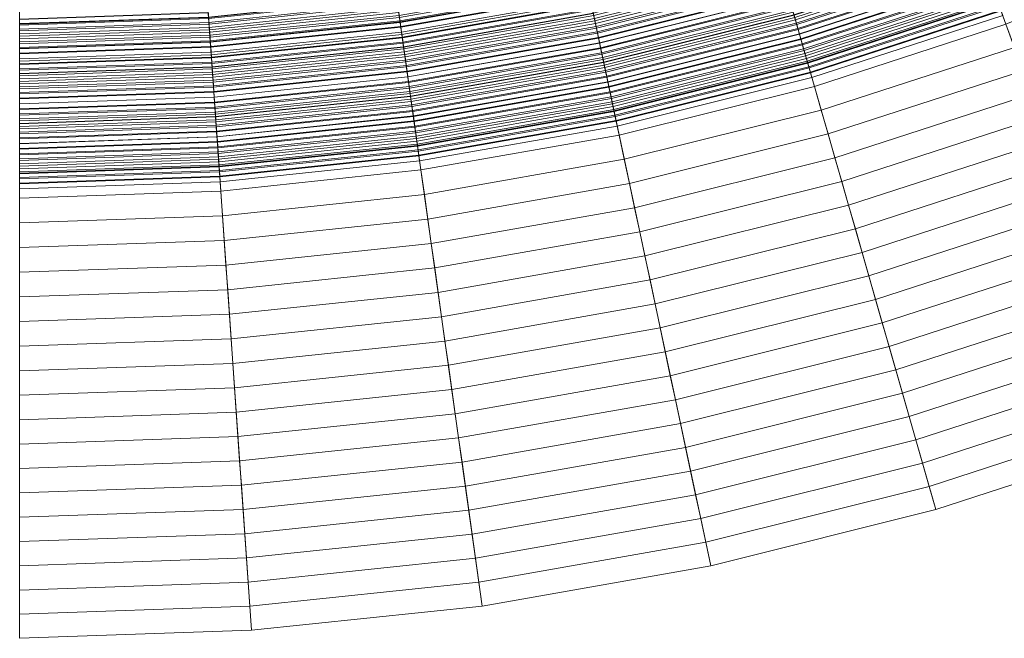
# Model space of a CAD drawing. Header units: centimetres. Extents: x -3.03 to 4.16, y -5.77 to 1.42.
# Tile 151 of 256: x 0.57 to 1.63, y -5.77 to -5.1. Entities that reach past the tile are written whole.
import ezdxf

# ---------------------------------------------------------------- set-up
doc = ezdxf.new("R2010")
doc.units = ezdxf.units.CM
doc.header["$LTSCALE"] = 2.54
doc.layers.add('Lucido design-1', color=7, linetype='Continuous')

# ---------------------------------------------------------------- blocks, each defined once
blk = doc.blocks.new('Gruppo-1')
at = {"color": 142, "linetype": 'Continuous', "lineweight": 9}
for points in [[(0.565, -5.7748, 37.1477), (0.8161, -5.766, 37.1477), (0.5652, -2.1783, 37.1477), (0.565, -2.1783, 37.1477)], [(0.8161, -5.766, 37.1477), (1.0659, -5.7398, 37.1477), (0.5653, -2.1783, 37.1477), (0.5652, -2.1783, 37.1477)], [(1.0659, -5.7398, 37.1477), (1.3132, -5.6962, 37.1477), (0.5655, -2.1783, 37.1477), (0.5653, -2.1783, 37.1477)], [(1.3132, -5.6962, 37.1477), (1.557, -5.6354, 37.1477), (0.5656, -2.1782, 37.1477), (0.5655, -2.1783, 37.1477)], [(1.557, -5.6354, 37.1477), (1.7958, -5.5578, 37.1477), (0.5658, -2.1782, 37.1477), (0.5656, -2.1782, 37.1477)], [(1.7958, -5.5578, 37.1477), (2.0287, -5.4637, 37.1477), (0.5659, -2.1781, 37.1477), (0.5658, -2.1782, 37.1477)], [(2.0287, -5.4637, 37.1477), (2.2545, -5.3536, 37.1477), (0.5661, -2.1781, 37.1477), (0.5659, -2.1781, 37.1477)], [(2.2545, -5.3536, 37.1477), (2.472, -5.228, 37.1477), (0.5662, -2.178, 37.1477), (0.5661, -2.1781, 37.1477)], [(2.472, -5.228, 37.1477), (2.6803, -5.0875, 37.1477), (0.5663, -2.1779, 37.1477), (0.5662, -2.178, 37.1477)], [(0.9789, -5.121, 35.5996), (1.1833, -5.0849, 35.5996), (0.9993, -4.2194, 35.5996), (0.8557, -4.2447, 35.5996)], [(0.8557, -4.2447, 35.7007), (0.9993, -4.2194, 35.7007), (1.1833, -5.0849, 35.7007), (0.9789, -5.121, 35.7007)], [(0.7725, -5.1427, 35.5996), (0.9789, -5.121, 35.5996), (0.8557, -4.2447, 35.5996), (0.7107, -4.2599, 35.5996)], [(0.7107, -4.2599, 35.7007), (0.8557, -4.2447, 35.7007), (0.9789, -5.121, 35.7007), (0.7725, -5.1427, 35.7007)], [(0.565, -5.1499, 35.5996), (0.7725, -5.1427, 35.5996), (0.7107, -4.2599, 35.5996), (0.565, -4.265, 35.5996)], [(0.565, -4.265, 35.7007), (0.7107, -4.2599, 35.7007), (0.7725, -5.1427, 35.7007), (0.565, -5.1499, 35.7007)], [(1.6236, -5.0845, 37.6027), (1.8239, -5.0036, 37.6027), (1.8348, -5.0281, 37.5914), (1.6328, -5.1097, 37.5914)], [(1.4033, -5.0994, 37.6251), (1.6051, -5.0338, 37.6251), (1.6144, -5.0592, 37.614), (1.4107, -5.1254, 37.614)], [(1.4034, -5.0998, 36.5269), (1.6053, -5.0342, 36.5269), (1.6071, -5.0393, 36.5289), (1.4049, -5.105, 36.5289)], [(1.4059, -5.1085, 36.6774), (1.6084, -5.0427, 36.6774), (1.6063, -5.0369, 36.675), (1.4042, -5.1026, 36.675)], [(1.4049, -5.105, 36.5289), (1.6071, -5.0393, 36.5289), (1.609, -5.0444, 36.5309), (1.4064, -5.1102, 36.5309)], [(0.9732, -5.0805, 37.6688), (1.1748, -5.0449, 37.6688), (1.1805, -5.0715, 37.6581), (0.977, -5.1073, 37.6581)], [(1.1861, -5.0979, 37.6472), (1.3884, -5.0475, 37.6472), (1.3958, -5.0735, 37.6362), (1.1917, -5.1244, 37.6362)], [(1.1878, -5.1062, 36.6561), (1.3907, -5.0556, 36.6561), (1.389, -5.0497, 36.6537), (1.1866, -5.1002, 36.6537)], [(1.4076, -5.1144, 36.6797), (1.6105, -5.0485, 36.6797), (1.6084, -5.0427, 36.6774), (1.4059, -5.1085, 36.6774)], [(1.4064, -5.1102, 36.5309), (1.609, -5.0444, 36.5309), (1.6108, -5.0495, 36.5329), (1.4079, -5.1154, 36.5329)], [(1.4093, -5.1203, 36.682), (1.6126, -5.0542, 36.682), (1.6105, -5.0485, 36.6797), (1.4076, -5.1144, 36.6797)], [(1.4079, -5.1154, 36.5329), (1.6108, -5.0495, 36.5329), (1.6127, -5.0546, 36.5348), (1.4094, -5.1206, 36.5348)], [(1.1873, -5.1035, 36.509), (1.39, -5.053, 36.509), (1.3914, -5.0582, 36.511), (1.1884, -5.1088, 36.511)], [(1.1891, -5.1121, 36.6585), (1.3924, -5.0614, 36.6585), (1.3907, -5.0556, 36.6561), (1.1878, -5.1062, 36.6561)], [(1.1884, -5.1088, 36.511), (1.3914, -5.0582, 36.511), (1.3929, -5.0634, 36.513), (1.1895, -5.1141, 36.513)], [(1.1904, -5.1181, 36.6609), (1.3941, -5.0673, 36.6609), (1.3924, -5.0614, 36.6585), (1.1891, -5.1121, 36.6585)], [(1.4109, -5.1262, 36.6843), (1.6147, -5.06, 36.6843), (1.6126, -5.0542, 36.682), (1.4093, -5.1203, 36.682)], [(1.4094, -5.1206, 36.5348), (1.6127, -5.0546, 36.5348), (1.6145, -5.0597, 36.5368), (1.4108, -5.1258, 36.5368)], [(1.4107, -5.1254, 37.614), (1.6144, -5.0592, 37.614), (1.6236, -5.0845, 37.6027), (1.4181, -5.1512, 37.6027)], [(1.4108, -5.1258, 36.5368), (1.6145, -5.0597, 36.5368), (1.6164, -5.0647, 36.5388), (1.4123, -5.1311, 36.5388)], [(1.4126, -5.1321, 36.6866), (1.6168, -5.0658, 36.6866), (1.6147, -5.06, 36.6843), (1.4109, -5.1262, 36.6843)], [(0.9768, -5.1062, 36.6416), (1.1802, -5.0704, 36.6416), (1.179, -5.0644, 36.6391), (0.976, -5.1002, 36.6391)], [(0.9763, -5.1023, 36.4949), (1.1794, -5.0665, 36.4949), (1.1805, -5.0718, 36.4969), (0.977, -5.1077, 36.4969)], [(0.9777, -5.1123, 36.644), (1.1815, -5.0763, 36.644), (1.1802, -5.0704, 36.6416), (0.9768, -5.1062, 36.6416)], [(0.977, -5.1073, 37.6581), (1.1805, -5.0715, 37.6581), (1.1861, -5.0979, 37.6472), (0.9808, -5.1341, 37.6472)], [(0.977, -5.1077, 36.4969), (1.1805, -5.0718, 36.4969), (1.1816, -5.0771, 36.499), (0.9778, -5.113, 36.499)], [(1.1895, -5.1141, 36.513), (1.3929, -5.0634, 36.513), (1.3944, -5.0686, 36.515), (1.1906, -5.1194, 36.515)], [(1.1916, -5.1241, 36.6632), (1.3957, -5.0732, 36.6632), (1.3941, -5.0673, 36.6609), (1.1904, -5.1181, 36.6609)], [(1.1906, -5.1194, 36.515), (1.3944, -5.0686, 36.515), (1.3959, -5.0738, 36.517), (1.1918, -5.1247, 36.517)], [(1.1929, -5.1301, 36.6656), (1.3974, -5.0791, 36.6656), (1.3957, -5.0732, 36.6632), (1.1916, -5.1241, 36.6632)], [(1.1917, -5.1244, 37.6362), (1.3958, -5.0735, 37.6362), (1.4033, -5.0994, 37.6251), (1.1973, -5.1508, 37.6251)], [(1.1918, -5.1247, 36.517), (1.3959, -5.0738, 36.517), (1.3974, -5.079, 36.519), (1.1929, -5.13, 36.519)], [(1.4123, -5.1311, 36.5388), (1.6164, -5.0647, 36.5388), (1.6183, -5.0698, 36.5407), (1.4138, -5.1363, 36.5407)], [(1.4143, -5.138, 36.6889), (1.6189, -5.0715, 36.6889), (1.6168, -5.0658, 36.6866), (1.4126, -5.1321, 36.6866)], [(1.4138, -5.1363, 36.5407), (1.6183, -5.0698, 36.5407), (1.6201, -5.0749, 36.5427), (1.4153, -5.1415, 36.5427)], [(1.416, -5.1439, 36.6912), (1.621, -5.0773, 36.6912), (1.6189, -5.0715, 36.6889), (1.4143, -5.138, 36.6889)], [(0.565, -5.0819, 37.6795), (0.7677, -5.0748, 37.6795), (0.7696, -5.1019, 37.6688), (0.565, -5.109, 37.6688)], [(0.7696, -5.1019, 37.6688), (0.9732, -5.0805, 37.6688), (0.977, -5.1073, 37.6581), (0.7715, -5.1289, 37.6581)], [(0.7697, -5.1023, 36.4868), (0.9733, -5.0809, 36.4868), (0.974, -5.0863, 36.4888), (0.77, -5.1077, 36.4888)], [(0.7702, -5.1096, 36.6342), (0.9743, -5.0881, 36.6342), (0.9734, -5.0821, 36.6318), (0.7697, -5.1035, 36.6318)], [(0.9785, -5.1183, 36.6464), (1.1828, -5.0823, 36.6464), (1.1815, -5.0763, 36.644), (0.9777, -5.1123, 36.644)], [(0.9778, -5.113, 36.499), (1.1816, -5.0771, 36.499), (1.1828, -5.0824, 36.501), (0.9785, -5.1184, 36.501)], [(0.9794, -5.1243, 36.6489), (1.184, -5.0882, 36.6489), (1.1828, -5.0823, 36.6464), (0.9785, -5.1183, 36.6464)], [(0.9785, -5.1184, 36.501), (1.1828, -5.0824, 36.501), (1.1839, -5.0877, 36.503), (0.9793, -5.1237, 36.503)], [(1.1929, -5.13, 36.519), (1.3974, -5.079, 36.519), (1.3989, -5.0842, 36.521), (1.194, -5.1353, 36.521)], [(1.1942, -5.1361, 36.668), (1.3991, -5.085, 36.668), (1.3974, -5.0791, 36.6656), (1.1929, -5.1301, 36.6656)], [(1.194, -5.1353, 36.521), (1.3989, -5.0842, 36.521), (1.4004, -5.0894, 36.523), (1.1951, -5.1406, 36.523)], [(1.4153, -5.1415, 36.5427), (1.6201, -5.0749, 36.5427), (1.622, -5.08, 36.5447), (1.4168, -5.1467, 36.5447)], [(1.4177, -5.1498, 36.6935), (1.6231, -5.0831, 36.6935), (1.621, -5.0773, 36.6912), (1.416, -5.1439, 36.6912)], [(1.4168, -5.1467, 36.5447), (1.622, -5.08, 36.5447), (1.6238, -5.0851, 36.5466), (1.4183, -5.1519, 36.5466)], [(1.4194, -5.1557, 36.6958), (1.6252, -5.0889, 36.6958), (1.6231, -5.0831, 36.6935), (1.4177, -5.1498, 36.6935)], [(1.4181, -5.1512, 37.6027), (1.6236, -5.0845, 37.6027), (1.6328, -5.1097, 37.5914), (1.4255, -5.1771, 37.5914)], [(0.77, -5.1077, 36.4888), (0.974, -5.0863, 36.4888), (0.9748, -5.0916, 36.4909), (0.7704, -5.1131, 36.4909)], [(0.7706, -5.1157, 36.6367), (0.9751, -5.0942, 36.6367), (0.9743, -5.0881, 36.6342), (0.7702, -5.1096, 36.6342)], [(0.7704, -5.1131, 36.4909), (0.9748, -5.0916, 36.4909), (0.9755, -5.097, 36.4929), (0.7708, -5.1185, 36.4929)], [(0.771, -5.1217, 36.6391), (0.976, -5.1002, 36.6391), (0.9751, -5.0942, 36.6367), (0.7706, -5.1157, 36.6367)], [(0.9789, -5.121, 35.7007), (1.1833, -5.0849, 35.7007), (1.1833, -5.0849, 35.5996), (0.9789, -5.121, 35.5996)], [(0.9793, -5.1237, 36.503), (1.1839, -5.0877, 36.503), (1.185, -5.0929, 36.505), (0.98, -5.1291, 36.505)], [(0.9802, -5.1304, 36.6513), (1.1853, -5.0942, 36.6513), (1.184, -5.0882, 36.6489), (0.9794, -5.1243, 36.6489)], [(0.98, -5.1291, 36.505), (1.185, -5.0929, 36.505), (1.1861, -5.0982, 36.507), (0.9808, -5.1344, 36.507)], [(0.9811, -5.1364, 36.6537), (1.1866, -5.1002, 36.6537), (1.1853, -5.0942, 36.6513), (0.9802, -5.1304, 36.6513)], [(1.1955, -5.142, 36.6703), (1.4008, -5.0908, 36.6703), (1.3991, -5.085, 36.668), (1.1942, -5.1361, 36.668)], [(1.1951, -5.1406, 36.523), (1.4004, -5.0894, 36.523), (1.4019, -5.0946, 36.525), (1.1963, -5.1459, 36.525)], [(1.1967, -5.148, 36.6727), (1.4025, -5.0967, 36.6727), (1.4008, -5.0908, 36.6703), (1.1955, -5.142, 36.6703)], [(1.1963, -5.1459, 36.525), (1.4019, -5.0946, 36.525), (1.4034, -5.0998, 36.5269), (1.1974, -5.1512, 36.5269)], [(1.4183, -5.1519, 36.5466), (1.6238, -5.0851, 36.5466), (1.6257, -5.0902, 36.5486), (1.4198, -5.1571, 36.5486)], [(1.4211, -5.1616, 36.6981), (1.6273, -5.0946, 36.6981), (1.6252, -5.0889, 36.6958), (1.4194, -5.1557, 36.6958)], [(1.4198, -5.1571, 36.5486), (1.6257, -5.0902, 36.5486), (1.6275, -5.0953, 36.5505), (1.4213, -5.1623, 36.5505)], [(1.4228, -5.1676, 36.7004), (1.6294, -5.1004, 36.7004), (1.6273, -5.0946, 36.6981), (1.4211, -5.1616, 36.6981)], [(0.565, -5.1041, 36.4848), (0.7693, -5.097, 36.4848), (0.7697, -5.1023, 36.4868), (0.565, -5.1095, 36.4868)], [(0.565, -5.1107, 36.6318), (0.7697, -5.1035, 36.6318), (0.7693, -5.0975, 36.6293), (0.565, -5.1046, 36.6293)], [(0.565, -5.109, 37.6688), (0.7696, -5.1019, 37.6688), (0.7715, -5.1289, 37.6581), (0.565, -5.1361, 37.6581)], [(0.565, -5.1095, 36.4868), (0.7697, -5.1023, 36.4868), (0.77, -5.1077, 36.4888), (0.565, -5.1149, 36.4888)], [(0.565, -5.1168, 36.6342), (0.7702, -5.1096, 36.6342), (0.7697, -5.1035, 36.6318), (0.565, -5.1107, 36.6318)], [(0.7708, -5.1185, 36.4929), (0.9755, -5.097, 36.4929), (0.9763, -5.1023, 36.4949), (0.7712, -5.1239, 36.4949)], [(0.7714, -5.1278, 36.6416), (0.9768, -5.1062, 36.6416), (0.976, -5.1002, 36.6391), (0.771, -5.1217, 36.6391)], [(0.7712, -5.1239, 36.4949), (0.9763, -5.1023, 36.4949), (0.977, -5.1077, 36.4969), (0.7715, -5.1293, 36.4969)], [(0.9808, -5.1341, 37.6472), (1.1861, -5.0979, 37.6472), (1.1917, -5.1244, 37.6362), (0.9845, -5.1609, 37.6362)], [(0.9808, -5.1344, 36.507), (1.1861, -5.0982, 36.507), (1.1873, -5.1035, 36.509), (0.9815, -5.1398, 36.509)], [(0.9819, -5.1425, 36.6561), (1.1878, -5.1062, 36.6561), (1.1866, -5.1002, 36.6537), (0.9811, -5.1364, 36.6537)], [(0.9815, -5.1398, 36.509), (1.1873, -5.1035, 36.509), (1.1884, -5.1088, 36.511), (0.9823, -5.1451, 36.511)], [(1.198, -5.154, 36.675), (1.4042, -5.1026, 36.675), (1.4025, -5.0967, 36.6727), (1.1967, -5.148, 36.6727)], [(1.1973, -5.1508, 37.6251), (1.4033, -5.0994, 37.6251), (1.4107, -5.1254, 37.614), (1.2029, -5.1772, 37.614)], [(1.1974, -5.1512, 36.5269), (1.4034, -5.0998, 36.5269), (1.4049, -5.105, 36.5289), (1.1985, -5.1565, 36.5289)], [(1.1993, -5.16, 36.6774), (1.4059, -5.1085, 36.6774), (1.4042, -5.1026, 36.675), (1.198, -5.154, 36.675)], [(1.1985, -5.1565, 36.5289), (1.4049, -5.105, 36.5289), (1.4064, -5.1102, 36.5309), (1.1996, -5.1618, 36.5309)], [(1.4213, -5.1623, 36.5505), (1.6275, -5.0953, 36.5505), (1.6294, -5.1004, 36.5525), (1.4228, -5.1676, 36.5525)], [(1.4228, -5.1676, 36.5525), (1.6294, -5.1004, 36.5525), (1.6294, -5.1004, 36.7004), (1.4228, -5.1676, 36.7004)], [(0.565, -5.1149, 36.4888), (0.77, -5.1077, 36.4888), (0.7704, -5.1131, 36.4909), (0.565, -5.1203, 36.4909)], [(0.565, -5.1228, 36.6367), (0.7706, -5.1157, 36.6367), (0.7702, -5.1096, 36.6342), (0.565, -5.1168, 36.6342)], [(0.565, -5.1203, 36.4909), (0.7704, -5.1131, 36.4909), (0.7708, -5.1185, 36.4929), (0.565, -5.1257, 36.4929)], [(0.565, -5.1289, 36.6391), (0.771, -5.1217, 36.6391), (0.7706, -5.1157, 36.6367), (0.565, -5.1228, 36.6367)], [(0.7719, -5.1339, 36.644), (0.9777, -5.1123, 36.644), (0.9768, -5.1062, 36.6416), (0.7714, -5.1278, 36.6416)], [(0.7715, -5.1289, 37.6581), (0.977, -5.1073, 37.6581), (0.9808, -5.1341, 37.6472), (0.7734, -5.1559, 37.6472)], [(0.7715, -5.1293, 36.4969), (0.977, -5.1077, 36.4969), (0.9778, -5.113, 36.499), (0.7719, -5.1347, 36.499)], [(0.7723, -5.14, 36.6464), (0.9785, -5.1183, 36.6464), (0.9777, -5.1123, 36.644), (0.7719, -5.1339, 36.644)], [(0.7719, -5.1347, 36.499), (0.9778, -5.113, 36.499), (0.9785, -5.1184, 36.501), (0.7723, -5.1401, 36.501)], [(0.9828, -5.1485, 36.6585), (1.1891, -5.1121, 36.6585), (1.1878, -5.1062, 36.6561), (0.9819, -5.1425, 36.6561)], [(0.9823, -5.1451, 36.511), (1.1884, -5.1088, 36.511), (1.1895, -5.1141, 36.513), (0.9831, -5.1505, 36.513)], [(0.9836, -5.1546, 36.6609), (1.1904, -5.1181, 36.6609), (1.1891, -5.1121, 36.6585), (0.9828, -5.1485, 36.6585)], [(0.9831, -5.1505, 36.513), (1.1895, -5.1141, 36.513), (1.1906, -5.1194, 36.515), (0.9838, -5.1559, 36.515)], [(1.2006, -5.166, 36.6797), (1.4076, -5.1144, 36.6797), (1.4059, -5.1085, 36.6774), (1.1993, -5.16, 36.6774)], [(1.1996, -5.1618, 36.5309), (1.4064, -5.1102, 36.5309), (1.4079, -5.1154, 36.5329), (1.2008, -5.1671, 36.5329)], [(1.2018, -5.172, 36.682), (1.4093, -5.1203, 36.682), (1.4076, -5.1144, 36.6797), (1.2006, -5.166, 36.6797)], [(1.2008, -5.1671, 36.5329), (1.4079, -5.1154, 36.5329), (1.4094, -5.1206, 36.5348), (1.2019, -5.1724, 36.5348)], [(1.4255, -5.1771, 37.5914), (1.6328, -5.1097, 37.5914), (1.642, -5.135, 37.5799), (1.4329, -5.2029, 37.5799)], [(0.565, -5.1257, 36.4929), (0.7708, -5.1185, 36.4929), (0.7712, -5.1239, 36.4949), (0.565, -5.1311, 36.4949)], [(0.565, -5.135, 36.6416), (0.7714, -5.1278, 36.6416), (0.771, -5.1217, 36.6391), (0.565, -5.1289, 36.6391)], [(0.565, -5.1311, 36.4949), (0.7712, -5.1239, 36.4949), (0.7715, -5.1293, 36.4969), (0.565, -5.1365, 36.4969)], [(0.7727, -5.1461, 36.6489), (0.9794, -5.1243, 36.6489), (0.9785, -5.1183, 36.6464), (0.7723, -5.14, 36.6464)], [(0.7723, -5.1401, 36.501), (0.9785, -5.1184, 36.501), (0.9793, -5.1237, 36.503), (0.7727, -5.1454, 36.503)], [(0.7725, -5.1427, 35.7007), (0.9789, -5.121, 35.7007), (0.9789, -5.121, 35.5996), (0.7725, -5.1427, 35.5996)], [(0.7727, -5.1454, 36.503), (0.9793, -5.1237, 36.503), (0.98, -5.1291, 36.505), (0.773, -5.1508, 36.505)], [(0.7731, -5.1521, 36.6513), (0.9802, -5.1304, 36.6513), (0.9794, -5.1243, 36.6489), (0.7727, -5.1461, 36.6489)], [(0.9845, -5.1606, 36.6632), (1.1916, -5.1241, 36.6632), (1.1904, -5.1181, 36.6609), (0.9836, -5.1546, 36.6609)], [(0.9838, -5.1559, 36.515), (1.1906, -5.1194, 36.515), (1.1918, -5.1247, 36.517), (0.9846, -5.1612, 36.517)], [(0.9853, -5.1667, 36.6656), (1.1929, -5.1301, 36.6656), (1.1916, -5.1241, 36.6632), (0.9845, -5.1606, 36.6632)], [(0.9845, -5.1609, 37.6362), (1.1917, -5.1244, 37.6362), (1.1973, -5.1508, 37.6251), (0.9883, -5.1876, 37.6251)], [(0.9846, -5.1612, 36.517), (1.1918, -5.1247, 36.517), (1.1929, -5.13, 36.519), (0.9853, -5.1666, 36.519)], [(1.2031, -5.178, 36.6843), (1.4109, -5.1262, 36.6843), (1.4093, -5.1203, 36.682), (1.2018, -5.172, 36.682)], [(1.2019, -5.1724, 36.5348), (1.4094, -5.1206, 36.5348), (1.4108, -5.1258, 36.5368), (1.203, -5.1777, 36.5368)], [(1.2029, -5.1772, 37.614), (1.4107, -5.1254, 37.614), (1.4181, -5.1512, 37.6027), (1.2085, -5.2035, 37.6027)], [(1.203, -5.1777, 36.5368), (1.4108, -5.1258, 36.5368), (1.4123, -5.1311, 36.5388), (1.2042, -5.183, 36.5388)], [(1.2044, -5.184, 36.6866), (1.4126, -5.1321, 36.6866), (1.4109, -5.1262, 36.6843), (1.2031, -5.178, 36.6843)], [(0.565, -5.1411, 36.644), (0.7719, -5.1339, 36.644), (0.7714, -5.1278, 36.6416), (0.565, -5.135, 36.6416)], [(0.565, -5.1361, 37.6581), (0.7715, -5.1289, 37.6581), (0.7734, -5.1559, 37.6472), (0.565, -5.1632, 37.6472)], [(0.565, -5.1365, 36.4969), (0.7715, -5.1293, 36.4969), (0.7719, -5.1347, 36.499), (0.565, -5.1419, 36.499)], [(0.565, -5.1472, 36.6464), (0.7723, -5.14, 36.6464), (0.7719, -5.1339, 36.644), (0.565, -5.1411, 36.644)], [(0.565, -5.1419, 36.499), (0.7719, -5.1347, 36.499), (0.7723, -5.1401, 36.501), (0.565, -5.1473, 36.501)], [(0.773, -5.1508, 36.505), (0.98, -5.1291, 36.505), (0.9808, -5.1344, 36.507), (0.7734, -5.1562, 36.507)], [(0.7736, -5.1582, 36.6537), (0.9811, -5.1364, 36.6537), (0.9802, -5.1304, 36.6513), (0.7731, -5.1521, 36.6513)], [(0.7734, -5.1559, 37.6472), (0.9808, -5.1341, 37.6472), (0.9845, -5.1609, 37.6362), (0.7753, -5.1829, 37.6362)], [(0.7734, -5.1562, 36.507), (0.9808, -5.1344, 36.507), (0.9815, -5.1398, 36.509), (0.7738, -5.1616, 36.509)], [(0.774, -5.1643, 36.6561), (0.9819, -5.1425, 36.6561), (0.9811, -5.1364, 36.6537), (0.7736, -5.1582, 36.6537)], [(0.9853, -5.1666, 36.519), (1.1929, -5.13, 36.519), (1.194, -5.1353, 36.521), (0.9861, -5.1719, 36.521)], [(0.9862, -5.1727, 36.668), (1.1942, -5.1361, 36.668), (1.1929, -5.1301, 36.6656), (0.9853, -5.1667, 36.6656)], [(0.9861, -5.1719, 36.521), (1.194, -5.1353, 36.521), (1.1951, -5.1406, 36.523), (0.9868, -5.1773, 36.523)], [(0.987, -5.1788, 36.6703), (1.1955, -5.142, 36.6703), (1.1942, -5.1361, 36.668), (0.9862, -5.1727, 36.668)], [(1.2042, -5.183, 36.5388), (1.4123, -5.1311, 36.5388), (1.4138, -5.1363, 36.5407), (1.2053, -5.1883, 36.5407)], [(1.2057, -5.19, 36.6889), (1.4143, -5.138, 36.6889), (1.4126, -5.1321, 36.6866), (1.2044, -5.184, 36.6866)], [(1.2053, -5.1883, 36.5407), (1.4138, -5.1363, 36.5407), (1.4153, -5.1415, 36.5427), (1.2064, -5.1936, 36.5427)], [(1.4329, -5.2029, 37.5799), (1.642, -5.135, 37.5799), (1.6511, -5.1601, 37.5684), (1.4403, -5.2286, 37.5684)], [(0.565, -5.1533, 36.6489), (0.7727, -5.1461, 36.6489), (0.7723, -5.14, 36.6464), (0.565, -5.1472, 36.6464)], [(0.565, -5.1473, 36.501), (0.7723, -5.1401, 36.501), (0.7727, -5.1454, 36.503), (0.565, -5.1527, 36.503)], [(0.565, -5.1499, 35.7007), (0.7725, -5.1427, 35.7007), (0.7725, -5.1427, 35.5996), (0.565, -5.1499, 35.5996)], [(0.565, -5.1527, 36.503), (0.7727, -5.1454, 36.503), (0.773, -5.1508, 36.505), (0.565, -5.1581, 36.505)], [(0.565, -5.1594, 36.6513), (0.7731, -5.1521, 36.6513), (0.7727, -5.1461, 36.6489), (0.565, -5.1533, 36.6489)], [(0.7738, -5.1616, 36.509), (0.9815, -5.1398, 36.509), (0.9823, -5.1451, 36.511), (0.7742, -5.167, 36.511)], [(0.7744, -5.1704, 36.6585), (0.9828, -5.1485, 36.6585), (0.9819, -5.1425, 36.6561), (0.774, -5.1643, 36.6561)], [(0.7742, -5.167, 36.511), (0.9823, -5.1451, 36.511), (0.9831, -5.1505, 36.513), (0.7746, -5.1724, 36.513)], [(0.7748, -5.1765, 36.6609), (0.9836, -5.1546, 36.6609), (0.9828, -5.1485, 36.6585), (0.7744, -5.1704, 36.6585)], [(0.9868, -5.1773, 36.523), (1.1951, -5.1406, 36.523), (1.1963, -5.1459, 36.525), (0.9876, -5.1827, 36.525)], [(0.9879, -5.1849, 36.6727), (1.1967, -5.148, 36.6727), (1.1955, -5.142, 36.6703), (0.987, -5.1788, 36.6703)], [(0.9876, -5.1827, 36.525), (1.1963, -5.1459, 36.525), (1.1974, -5.1512, 36.5269), (0.9883, -5.188, 36.5269)], [(0.9887, -5.1909, 36.675), (1.198, -5.154, 36.675), (1.1967, -5.148, 36.6727), (0.9879, -5.1849, 36.6727)], [(1.2069, -5.196, 36.6912), (1.416, -5.1439, 36.6912), (1.4143, -5.138, 36.6889), (1.2057, -5.19, 36.6889)], [(1.2064, -5.1936, 36.5427), (1.4153, -5.1415, 36.5427), (1.4168, -5.1467, 36.5447), (1.2075, -5.1989, 36.5447)], [(1.2082, -5.202, 36.6935), (1.4177, -5.1498, 36.6935), (1.416, -5.1439, 36.6912), (1.2069, -5.196, 36.6912)], [(1.2075, -5.1989, 36.5447), (1.4168, -5.1467, 36.5447), (1.4183, -5.1519, 36.5466), (1.2087, -5.2042, 36.5466)], [(0.565, -5.1581, 36.505), (0.773, -5.1508, 36.505), (0.7734, -5.1562, 36.507), (0.565, -5.1635, 36.507)], [(0.565, -5.1655, 36.6537), (0.7736, -5.1582, 36.6537), (0.7731, -5.1521, 36.6513), (0.565, -5.1594, 36.6513)], [(0.565, -5.1632, 37.6472), (0.7734, -5.1559, 37.6472), (0.7753, -5.1829, 37.6362), (0.565, -5.1902, 37.6362)], [(0.565, -5.1635, 36.507), (0.7734, -5.1562, 36.507), (0.7738, -5.1616, 36.509), (0.565, -5.1689, 36.509)], [(0.565, -5.1716, 36.6561), (0.774, -5.1643, 36.6561), (0.7736, -5.1582, 36.6537), (0.565, -5.1655, 36.6537)], [(0.7746, -5.1724, 36.513), (0.9831, -5.1505, 36.513), (0.9838, -5.1559, 36.515), (0.7749, -5.1778, 36.515)], [(0.7753, -5.1826, 36.6632), (0.9845, -5.1606, 36.6632), (0.9836, -5.1546, 36.6609), (0.7748, -5.1765, 36.6609)], [(0.7749, -5.1778, 36.515), (0.9838, -5.1559, 36.515), (0.9846, -5.1612, 36.517), (0.7753, -5.1832, 36.517)], [(0.9883, -5.1876, 37.6251), (1.1973, -5.1508, 37.6251), (1.2029, -5.1772, 37.614), (0.992, -5.2143, 37.614)], [(0.9883, -5.188, 36.5269), (1.1974, -5.1512, 36.5269), (1.1985, -5.1565, 36.5289), (0.9891, -5.1934, 36.5289)], [(0.9896, -5.197, 36.6774), (1.1993, -5.16, 36.6774), (1.198, -5.154, 36.675), (0.9887, -5.1909, 36.675)], [(0.9891, -5.1934, 36.5289), (1.1985, -5.1565, 36.5289), (1.1996, -5.1618, 36.5309), (0.9898, -5.1987, 36.5309)], [(1.2095, -5.2081, 36.6958), (1.4194, -5.1557, 36.6958), (1.4177, -5.1498, 36.6935), (1.2082, -5.202, 36.6935)], [(1.2085, -5.2035, 37.6027), (1.4181, -5.1512, 37.6027), (1.4255, -5.1771, 37.5914), (1.2141, -5.2298, 37.5914)], [(1.2087, -5.2042, 36.5466), (1.4183, -5.1519, 36.5466), (1.4198, -5.1571, 36.5486), (1.2098, -5.2095, 36.5486)], [(1.2108, -5.2141, 36.6981), (1.4211, -5.1616, 36.6981), (1.4194, -5.1557, 36.6958), (1.2095, -5.2081, 36.6958)], [(1.2098, -5.2095, 36.5486), (1.4198, -5.1571, 36.5486), (1.4213, -5.1623, 36.5505), (1.2109, -5.2148, 36.5505)], [(0.565, -5.1689, 36.509), (0.7738, -5.1616, 36.509), (0.7742, -5.167, 36.511), (0.565, -5.1743, 36.511)], [(0.565, -5.1777, 36.6585), (0.7744, -5.1704, 36.6585), (0.774, -5.1643, 36.6561), (0.565, -5.1716, 36.6561)], [(0.565, -5.1743, 36.511), (0.7742, -5.167, 36.511), (0.7746, -5.1724, 36.513), (0.565, -5.1797, 36.513)], [(0.7757, -5.1887, 36.6656), (0.9853, -5.1667, 36.6656), (0.9845, -5.1606, 36.6632), (0.7753, -5.1826, 36.6632)], [(0.7753, -5.1829, 37.6362), (0.9845, -5.1609, 37.6362), (0.9883, -5.1876, 37.6251), (0.7772, -5.2098, 37.6251)], [(0.7753, -5.1832, 36.517), (0.9846, -5.1612, 36.517), (0.9853, -5.1666, 36.519), (0.7757, -5.1886, 36.519)], [(0.7757, -5.1886, 36.519), (0.9853, -5.1666, 36.519), (0.9861, -5.1719, 36.521), (0.7761, -5.194, 36.521)], [(0.7761, -5.1948, 36.668), (0.9862, -5.1727, 36.668), (0.9853, -5.1667, 36.6656), (0.7757, -5.1887, 36.6656)], [(0.9904, -5.2031, 36.6797), (1.2006, -5.166, 36.6797), (1.1993, -5.16, 36.6774), (0.9896, -5.197, 36.6774)], [(0.9898, -5.1987, 36.5309), (1.1996, -5.1618, 36.5309), (1.2008, -5.1671, 36.5329), (0.9906, -5.2041, 36.5329)], [(0.9913, -5.2091, 36.682), (1.2018, -5.172, 36.682), (1.2006, -5.166, 36.6797), (0.9904, -5.2031, 36.6797)], [(0.9906, -5.2041, 36.5329), (1.2008, -5.1671, 36.5329), (1.2019, -5.1724, 36.5348), (0.9913, -5.2095, 36.5348)], [(1.212, -5.2201, 36.7004), (1.4228, -5.1676, 36.7004), (1.4211, -5.1616, 36.6981), (1.2108, -5.2141, 36.6981)], [(1.2109, -5.2148, 36.5505), (1.4213, -5.1623, 36.5505), (1.4228, -5.1676, 36.5525), (1.212, -5.2201, 36.5525)], [(1.212, -5.2201, 36.5525), (1.4228, -5.1676, 36.5525), (1.4228, -5.1676, 36.7004), (1.212, -5.2201, 36.7004)], [(1.4403, -5.2286, 37.5684), (1.6511, -5.1601, 37.5684), (1.6603, -5.1853, 37.5567), (1.4477, -5.2544, 37.5567)], [(0.565, -5.1838, 36.6609), (0.7748, -5.1765, 36.6609), (0.7744, -5.1704, 36.6585), (0.565, -5.1777, 36.6585)], [(0.565, -5.1797, 36.513), (0.7746, -5.1724, 36.513), (0.7749, -5.1778, 36.515), (0.565, -5.1851, 36.515)], [(0.565, -5.1899, 36.6632), (0.7753, -5.1826, 36.6632), (0.7748, -5.1765, 36.6609), (0.565, -5.1838, 36.6609)], [(0.565, -5.1851, 36.515), (0.7749, -5.1778, 36.515), (0.7753, -5.1832, 36.517), (0.565, -5.1905, 36.517)], [(0.7761, -5.194, 36.521), (0.9861, -5.1719, 36.521), (0.9868, -5.1773, 36.523), (0.7764, -5.1994, 36.523)], [(0.7766, -5.2009, 36.6703), (0.987, -5.1788, 36.6703), (0.9862, -5.1727, 36.668), (0.7761, -5.1948, 36.668)], [(0.7764, -5.1994, 36.523), (0.9868, -5.1773, 36.523), (0.9876, -5.1827, 36.525), (0.7768, -5.2048, 36.525)], [(0.777, -5.207, 36.6727), (0.9879, -5.1849, 36.6727), (0.987, -5.1788, 36.6703), (0.7766, -5.2009, 36.6703)], [(0.9921, -5.2152, 36.6843), (1.2031, -5.178, 36.6843), (1.2018, -5.172, 36.682), (0.9913, -5.2091, 36.682)], [(0.9913, -5.2095, 36.5348), (1.2019, -5.1724, 36.5348), (1.203, -5.1777, 36.5368), (0.9921, -5.2148, 36.5368)], [(0.992, -5.2143, 37.614), (1.2029, -5.1772, 37.614), (1.2085, -5.2035, 37.6027), (0.9958, -5.241, 37.6027)], [(0.9921, -5.2148, 36.5368), (1.203, -5.1777, 36.5368), (1.2042, -5.183, 36.5388), (0.9929, -5.2202, 36.5388)], [(0.993, -5.2213, 36.6866), (1.2044, -5.184, 36.6866), (1.2031, -5.178, 36.6843), (0.9921, -5.2152, 36.6843)], [(1.2141, -5.2298, 37.5914), (1.4255, -5.1771, 37.5914), (1.4329, -5.2029, 37.5799), (1.2197, -5.256, 37.5799)], [(0.565, -5.1961, 36.6656), (0.7757, -5.1887, 36.6656), (0.7753, -5.1826, 36.6632), (0.565, -5.1899, 36.6632)], [(0.565, -5.1902, 37.6362), (0.7753, -5.1829, 37.6362), (0.7772, -5.2098, 37.6251), (0.565, -5.2172, 37.6251)], [(0.565, -5.1905, 36.517), (0.7753, -5.1832, 36.517), (0.7757, -5.1886, 36.519), (0.565, -5.196, 36.519)], [(0.565, -5.196, 36.519), (0.7757, -5.1886, 36.519), (0.7761, -5.194, 36.521), (0.565, -5.2014, 36.521)], [(0.565, -5.2022, 36.668), (0.7761, -5.1948, 36.668), (0.7757, -5.1887, 36.6656), (0.565, -5.1961, 36.6656)], [(0.7768, -5.2048, 36.525), (0.9876, -5.1827, 36.525), (0.9883, -5.188, 36.5269), (0.7772, -5.2102, 36.5269)], [(0.7774, -5.2131, 36.675), (0.9887, -5.1909, 36.675), (0.9879, -5.1849, 36.6727), (0.777, -5.207, 36.6727)], [(0.7772, -5.2098, 37.6251), (0.9883, -5.1876, 37.6251), (0.992, -5.2143, 37.614), (0.7791, -5.2367, 37.614)], [(0.7772, -5.2102, 36.5269), (0.9883, -5.188, 36.5269), (0.9891, -5.1934, 36.5289), (0.7776, -5.2156, 36.5289)], [(0.7778, -5.2192, 36.6774), (0.9896, -5.197, 36.6774), (0.9887, -5.1909, 36.675), (0.7774, -5.2131, 36.675)], [(0.9929, -5.2202, 36.5388), (1.2042, -5.183, 36.5388), (1.2053, -5.1883, 36.5407), (0.9936, -5.2256, 36.5407)], [(0.9939, -5.2274, 36.6889), (1.2057, -5.19, 36.6889), (1.2044, -5.184, 36.6866), (0.993, -5.2213, 36.6866)], [(0.9936, -5.2256, 36.5407), (1.2053, -5.1883, 36.5407), (1.2064, -5.1936, 36.5427), (0.9944, -5.231, 36.5427)], [(0.9947, -5.2335, 36.6912), (1.2069, -5.196, 36.6912), (1.2057, -5.19, 36.6889), (0.9939, -5.2274, 36.6889)], [(1.4477, -5.2544, 37.5567), (1.6603, -5.1853, 37.5567), (1.6694, -5.2104, 37.545), (1.4551, -5.28, 37.545)], [(0.565, -5.2014, 36.521), (0.7761, -5.194, 36.521), (0.7764, -5.1994, 36.523), (0.565, -5.2068, 36.523)], [(0.565, -5.2083, 36.6703), (0.7766, -5.2009, 36.6703), (0.7761, -5.1948, 36.668), (0.565, -5.2022, 36.668)], [(0.565, -5.2068, 36.523), (0.7764, -5.1994, 36.523), (0.7768, -5.2048, 36.525), (0.565, -5.2122, 36.525)], [(0.565, -5.2144, 36.6727), (0.777, -5.207, 36.6727), (0.7766, -5.2009, 36.6703), (0.565, -5.2083, 36.6703)], [(0.7776, -5.2156, 36.5289), (0.9891, -5.1934, 36.5289), (0.9898, -5.1987, 36.5309), (0.778, -5.221, 36.5309)], [(0.7783, -5.2254, 36.6797), (0.9904, -5.2031, 36.6797), (0.9896, -5.197, 36.6774), (0.7778, -5.2192, 36.6774)], [(0.778, -5.221, 36.5309), (0.9898, -5.1987, 36.5309), (0.9906, -5.2041, 36.5329), (0.7783, -5.2264, 36.5329)], [(0.9944, -5.231, 36.5427), (1.2064, -5.1936, 36.5427), (1.2075, -5.1989, 36.5447), (0.9951, -5.2363, 36.5447)], [(0.9956, -5.2395, 36.6935), (1.2082, -5.202, 36.6935), (1.2069, -5.196, 36.6912), (0.9947, -5.2335, 36.6912)], [(0.9951, -5.2363, 36.5447), (1.2075, -5.1989, 36.5447), (1.2087, -5.2042, 36.5466), (0.9959, -5.2417, 36.5466)], [(0.565, -5.2122, 36.525), (0.7768, -5.2048, 36.525), (0.7772, -5.2102, 36.5269), (0.565, -5.2176, 36.5269)], [(0.565, -5.2205, 36.675), (0.7774, -5.2131, 36.675), (0.777, -5.207, 36.6727), (0.565, -5.2144, 36.6727)], [(0.565, -5.2172, 37.6251), (0.7772, -5.2098, 37.6251), (0.7791, -5.2367, 37.614), (0.565, -5.2442, 37.614)], [(0.565, -5.2176, 36.5269), (0.7772, -5.2102, 36.5269), (0.7776, -5.2156, 36.5289), (0.565, -5.223, 36.5289)], [(0.7787, -5.2315, 36.682), (0.9913, -5.2091, 36.682), (0.9904, -5.2031, 36.6797), (0.7783, -5.2254, 36.6797)], [(0.7783, -5.2264, 36.5329), (0.9906, -5.2041, 36.5329), (0.9913, -5.2095, 36.5348), (0.7787, -5.2318, 36.5348)], [(0.7791, -5.2376, 36.6843), (0.9921, -5.2152, 36.6843), (0.9913, -5.2091, 36.682), (0.7787, -5.2315, 36.682)], [(0.7787, -5.2318, 36.5348), (0.9913, -5.2095, 36.5348), (0.9921, -5.2148, 36.5368), (0.7791, -5.2372, 36.5368)], [(0.9964, -5.2456, 36.6958), (1.2095, -5.2081, 36.6958), (1.2082, -5.202, 36.6935), (0.9956, -5.2395, 36.6935)], [(0.9958, -5.241, 37.6027), (1.2085, -5.2035, 37.6027), (1.2141, -5.2298, 37.5914), (0.9995, -5.2676, 37.5914)], [(0.9959, -5.2417, 36.5466), (1.2087, -5.2042, 36.5466), (1.2098, -5.2095, 36.5486), (0.9966, -5.2471, 36.5486)], [(0.9973, -5.2517, 36.6981), (1.2108, -5.2141, 36.6981), (1.2095, -5.2081, 36.6958), (0.9964, -5.2456, 36.6958)], [(0.9966, -5.2471, 36.5486), (1.2098, -5.2095, 36.5486), (1.2109, -5.2148, 36.5505), (0.9974, -5.2524, 36.5505)], [(1.2197, -5.256, 37.5799), (1.4329, -5.2029, 37.5799), (1.4403, -5.2286, 37.5684), (1.2253, -5.2823, 37.5684)], [(1.4551, -5.28, 37.545), (1.6694, -5.2104, 37.545), (1.6785, -5.2355, 37.5332), (1.4624, -5.3057, 37.5332)], [(0.565, -5.2267, 36.6774), (0.7778, -5.2192, 36.6774), (0.7774, -5.2131, 36.675), (0.565, -5.2205, 36.675)], [(0.565, -5.223, 36.5289), (0.7776, -5.2156, 36.5289), (0.778, -5.221, 36.5309), (0.565, -5.2285, 36.5309)], [(0.565, -5.2328, 36.6797), (0.7783, -5.2254, 36.6797), (0.7778, -5.2192, 36.6774), (0.565, -5.2267, 36.6774)], [(0.565, -5.2285, 36.5309), (0.778, -5.221, 36.5309), (0.7783, -5.2264, 36.5329), (0.565, -5.2339, 36.5329)], [(0.7791, -5.2367, 37.614), (0.992, -5.2143, 37.614), (0.9958, -5.241, 37.6027), (0.7809, -5.2636, 37.6027)], [(0.7791, -5.2372, 36.5368), (0.9921, -5.2148, 36.5368), (0.9929, -5.2202, 36.5388), (0.7795, -5.2426, 36.5388)], [(0.7795, -5.2437, 36.6866), (0.993, -5.2213, 36.6866), (0.9921, -5.2152, 36.6843), (0.7791, -5.2376, 36.6843)], [(0.7795, -5.2426, 36.5388), (0.9929, -5.2202, 36.5388), (0.9936, -5.2256, 36.5407), (0.7798, -5.2481, 36.5407)], [(0.78, -5.2499, 36.6889), (0.9939, -5.2274, 36.6889), (0.993, -5.2213, 36.6866), (0.7795, -5.2437, 36.6866)], [(0.9981, -5.2578, 36.7004), (1.212, -5.2201, 36.7004), (1.2108, -5.2141, 36.6981), (0.9973, -5.2517, 36.6981)], [(0.9974, -5.2524, 36.5505), (1.2109, -5.2148, 36.5505), (1.212, -5.2201, 36.5525), (0.9981, -5.2578, 36.5525)], [(0.9981, -5.2578, 36.5525), (1.212, -5.2201, 36.5525), (1.212, -5.2201, 36.7004), (0.9981, -5.2578, 36.7004)], [(0.565, -5.2389, 36.682), (0.7787, -5.2315, 36.682), (0.7783, -5.2254, 36.6797), (0.565, -5.2328, 36.6797)], [(0.565, -5.2339, 36.5329), (0.7783, -5.2264, 36.5329), (0.7787, -5.2318, 36.5348), (0.565, -5.2393, 36.5348)], [(0.565, -5.2451, 36.6843), (0.7791, -5.2376, 36.6843), (0.7787, -5.2315, 36.682), (0.565, -5.2389, 36.682)], [(0.565, -5.2393, 36.5348), (0.7787, -5.2318, 36.5348), (0.7791, -5.2372, 36.5368), (0.565, -5.2447, 36.5368)], [(0.7798, -5.2481, 36.5407), (0.9936, -5.2256, 36.5407), (0.9944, -5.231, 36.5427), (0.7802, -5.2535, 36.5427)], [(0.7804, -5.256, 36.6912), (0.9947, -5.2335, 36.6912), (0.9939, -5.2274, 36.6889), (0.78, -5.2499, 36.6889)], [(0.7802, -5.2535, 36.5427), (0.9944, -5.231, 36.5427), (0.9951, -5.2363, 36.5447), (0.7806, -5.2589, 36.5447)], [(0.7808, -5.2621, 36.6935), (0.9956, -5.2395, 36.6935), (0.9947, -5.2335, 36.6912), (0.7804, -5.256, 36.6912)], [(0.9995, -5.2676, 37.5914), (1.2141, -5.2298, 37.5914), (1.2197, -5.256, 37.5799), (1.0033, -5.2942, 37.5799)], [(1.2253, -5.2823, 37.5684), (1.4403, -5.2286, 37.5684), (1.4477, -5.2544, 37.5567), (1.2308, -5.3084, 37.5567)], [(0.565, -5.2442, 37.614), (0.7791, -5.2367, 37.614), (0.7809, -5.2636, 37.6027), (0.565, -5.2711, 37.6027)], [(0.565, -5.2447, 36.5368), (0.7791, -5.2372, 36.5368), (0.7795, -5.2426, 36.5388), (0.565, -5.2501, 36.5388)], [(0.565, -5.2512, 36.6866), (0.7795, -5.2437, 36.6866), (0.7791, -5.2376, 36.6843), (0.565, -5.2451, 36.6843)], [(0.565, -5.2501, 36.5388), (0.7795, -5.2426, 36.5388), (0.7798, -5.2481, 36.5407), (0.565, -5.2556, 36.5407)], [(0.565, -5.2574, 36.6889), (0.78, -5.2499, 36.6889), (0.7795, -5.2437, 36.6866), (0.565, -5.2512, 36.6866)], [(0.7806, -5.2589, 36.5447), (0.9951, -5.2363, 36.5447), (0.9959, -5.2417, 36.5466), (0.781, -5.2643, 36.5466)], [(0.7813, -5.2682, 36.6958), (0.9964, -5.2456, 36.6958), (0.9956, -5.2395, 36.6935), (0.7808, -5.2621, 36.6935)], [(0.7809, -5.2636, 37.6027), (0.9958, -5.241, 37.6027), (0.9995, -5.2676, 37.5914), (0.7828, -5.2904, 37.5914)], [(0.781, -5.2643, 36.5466), (0.9959, -5.2417, 36.5466), (0.9966, -5.2471, 36.5486), (0.7814, -5.2697, 36.5486)], [(1.4624, -5.3057, 37.5332), (1.6785, -5.2355, 37.5332), (1.6876, -5.2605, 37.5213), (1.4698, -5.3313, 37.5213)], [(0.565, -5.2556, 36.5407), (0.7798, -5.2481, 36.5407), (0.7802, -5.2535, 36.5427), (0.565, -5.261, 36.5427)], [(0.565, -5.2635, 36.6912), (0.7804, -5.256, 36.6912), (0.78, -5.2499, 36.6889), (0.565, -5.2574, 36.6889)], [(0.565, -5.261, 36.5427), (0.7802, -5.2535, 36.5427), (0.7806, -5.2589, 36.5447), (0.565, -5.2664, 36.5447)], [(0.7817, -5.2744, 36.6981), (0.9973, -5.2517, 36.6981), (0.9964, -5.2456, 36.6958), (0.7813, -5.2682, 36.6958)], [(0.7814, -5.2697, 36.5486), (0.9966, -5.2471, 36.5486), (0.9974, -5.2524, 36.5505), (0.7817, -5.2751, 36.5505)], [(0.7821, -5.2805, 36.7004), (0.9981, -5.2578, 36.7004), (0.9973, -5.2517, 36.6981), (0.7817, -5.2744, 36.6981)], [(0.7817, -5.2751, 36.5505), (0.9974, -5.2524, 36.5505), (0.9981, -5.2578, 36.5525), (0.7821, -5.2805, 36.5525)], [(1.2308, -5.3084, 37.5567), (1.4477, -5.2544, 37.5567), (1.4551, -5.28, 37.545), (1.2364, -5.3346, 37.545)], [(0.565, -5.2696, 36.6935), (0.7808, -5.2621, 36.6935), (0.7804, -5.256, 36.6912), (0.565, -5.2635, 36.6912)], [(0.565, -5.2664, 36.5447), (0.7806, -5.2589, 36.5447), (0.781, -5.2643, 36.5466), (0.565, -5.2718, 36.5466)], [(0.565, -5.2758, 36.6958), (0.7813, -5.2682, 36.6958), (0.7808, -5.2621, 36.6935), (0.565, -5.2696, 36.6935)], [(0.565, -5.2711, 37.6027), (0.7809, -5.2636, 37.6027), (0.7828, -5.2904, 37.5914), (0.565, -5.298, 37.5914)], [(0.565, -5.2718, 36.5466), (0.781, -5.2643, 36.5466), (0.7814, -5.2697, 36.5486), (0.565, -5.2773, 36.5486)], [(0.7821, -5.2805, 36.5525), (0.9981, -5.2578, 36.5525), (0.9981, -5.2578, 36.7004), (0.7821, -5.2805, 36.7004)], [(1.0033, -5.2942, 37.5799), (1.2197, -5.256, 37.5799), (1.2253, -5.2823, 37.5684), (1.007, -5.3207, 37.5684)], [(1.4698, -5.3313, 37.5213), (1.6876, -5.2605, 37.5213), (1.6967, -5.2855, 37.5093), (1.4771, -5.3569, 37.5093)], [(0.565, -5.282, 36.6981), (0.7817, -5.2744, 36.6981), (0.7813, -5.2682, 36.6958), (0.565, -5.2758, 36.6958)], [(0.565, -5.2773, 36.5486), (0.7814, -5.2697, 36.5486), (0.7817, -5.2751, 36.5505), (0.565, -5.2827, 36.5505)], [(0.565, -5.2881, 36.7004), (0.7821, -5.2805, 36.7004), (0.7817, -5.2744, 36.6981), (0.565, -5.282, 36.6981)], [(0.565, -5.2827, 36.5505), (0.7817, -5.2751, 36.5505), (0.7821, -5.2805, 36.5525), (0.565, -5.2881, 36.5525)], [(0.7828, -5.2904, 37.5914), (0.9995, -5.2676, 37.5914), (1.0033, -5.2942, 37.5799), (0.7847, -5.3172, 37.5799)], [(0.565, -5.2881, 36.5525), (0.7821, -5.2805, 36.5525), (0.7821, -5.2805, 36.7004), (0.565, -5.2881, 36.7004)], [(1.007, -5.3207, 37.5684), (1.2253, -5.2823, 37.5684), (1.2308, -5.3084, 37.5567), (1.0107, -5.3472, 37.5567)], [(1.2364, -5.3346, 37.545), (1.4551, -5.28, 37.545), (1.4624, -5.3057, 37.5332), (1.2419, -5.3607, 37.5332)], [(1.4771, -5.3569, 37.5093), (1.6967, -5.2855, 37.5093), (1.7058, -5.3105, 37.4972), (1.4844, -5.3824, 37.4972)], [(0.565, -5.298, 37.5914), (0.7828, -5.2904, 37.5914), (0.7847, -5.3172, 37.5799), (0.565, -5.3248, 37.5799)], [(0.7847, -5.3172, 37.5799), (1.0033, -5.2942, 37.5799), (1.007, -5.3207, 37.5684), (0.7866, -5.3439, 37.5684)], [(1.0107, -5.3472, 37.5567), (1.2308, -5.3084, 37.5567), (1.2364, -5.3346, 37.545), (1.0144, -5.3737, 37.545)], [(1.2419, -5.3607, 37.5332), (1.4624, -5.3057, 37.5332), (1.4698, -5.3313, 37.5213), (1.2475, -5.3867, 37.5213)], [(0.565, -5.3248, 37.5799), (0.7847, -5.3172, 37.5799), (0.7866, -5.3439, 37.5684), (0.565, -5.3516, 37.5684)], [(1.4844, -5.3824, 37.4972), (1.7058, -5.3105, 37.4972), (1.7149, -5.3354, 37.485), (1.4917, -5.4079, 37.485)], [(0.7866, -5.3439, 37.5684), (1.007, -5.3207, 37.5684), (1.0107, -5.3472, 37.5567), (0.7884, -5.3706, 37.5567)], [(1.0144, -5.3737, 37.545), (1.2364, -5.3346, 37.545), (1.2419, -5.3607, 37.5332), (1.0181, -5.4001, 37.5332)], [(1.2475, -5.3867, 37.5213), (1.4698, -5.3313, 37.5213), (1.4771, -5.3569, 37.5093), (1.253, -5.4127, 37.5093)], [(1.4917, -5.4079, 37.485), (1.7149, -5.3354, 37.485), (1.7239, -5.3602, 37.4727), (1.499, -5.4333, 37.4727)], [(0.565, -5.3516, 37.5684), (0.7866, -5.3439, 37.5684), (0.7884, -5.3706, 37.5567), (0.565, -5.3784, 37.5567)], [(0.7884, -5.3706, 37.5567), (1.0107, -5.3472, 37.5567), (1.0144, -5.3737, 37.545), (0.7903, -5.3973, 37.545)], [(1.0181, -5.4001, 37.5332), (1.2419, -5.3607, 37.5332), (1.2475, -5.3867, 37.5213), (1.0218, -5.4265, 37.5213)], [(1.253, -5.4127, 37.5093), (1.4771, -5.3569, 37.5093), (1.4844, -5.3824, 37.4972), (1.2585, -5.4387, 37.4972)], [(1.499, -5.4333, 37.4727), (1.7239, -5.3602, 37.4727), (1.733, -5.3851, 37.4604), (1.5063, -5.4587, 37.4604)], [(0.565, -5.3784, 37.5567), (0.7884, -5.3706, 37.5567), (0.7903, -5.3973, 37.545), (0.565, -5.4051, 37.545)], [(0.7903, -5.3973, 37.545), (1.0144, -5.3737, 37.545), (1.0181, -5.4001, 37.5332), (0.7921, -5.4239, 37.5332)], [(1.2585, -5.4387, 37.4972), (1.4844, -5.3824, 37.4972), (1.4917, -5.4079, 37.485), (1.264, -5.4646, 37.485)], [(1.0218, -5.4265, 37.5213), (1.2475, -5.3867, 37.5213), (1.253, -5.4127, 37.5093), (1.0255, -5.4528, 37.5093)], [(1.5063, -5.4587, 37.4604), (1.733, -5.3851, 37.4604), (1.742, -5.4099, 37.4479), (1.5136, -5.4841, 37.4479)], [(0.565, -5.4051, 37.545), (0.7903, -5.3973, 37.545), (0.7921, -5.4239, 37.5332), (0.565, -5.4318, 37.5332)], [(0.7921, -5.4239, 37.5332), (1.0181, -5.4001, 37.5332), (1.0218, -5.4265, 37.5213), (0.794, -5.4505, 37.5213)], [(1.0255, -5.4528, 37.5093), (1.253, -5.4127, 37.5093), (1.2585, -5.4387, 37.4972), (1.0292, -5.4791, 37.4972)], [(1.264, -5.4646, 37.485), (1.4917, -5.4079, 37.485), (1.499, -5.4333, 37.4727), (1.2695, -5.4905, 37.4727)], [(1.5136, -5.4841, 37.4479), (1.742, -5.4099, 37.4479), (1.751, -5.4346, 37.4354), (1.5208, -5.5094, 37.4354)], [(0.565, -5.4318, 37.5332), (0.7921, -5.4239, 37.5332), (0.794, -5.4505, 37.5213), (0.565, -5.4585, 37.5213)], [(0.794, -5.4505, 37.5213), (1.0218, -5.4265, 37.5213), (1.0255, -5.4528, 37.5093), (0.7959, -5.477, 37.5093)], [(1.2695, -5.4905, 37.4727), (1.499, -5.4333, 37.4727), (1.5063, -5.4587, 37.4604), (1.275, -5.5164, 37.4604)], [(1.5208, -5.5094, 37.4354), (1.751, -5.4346, 37.4354), (1.76, -5.4593, 37.4227), (1.5281, -5.5347, 37.4227)], [(1.0292, -5.4791, 37.4972), (1.2585, -5.4387, 37.4972), (1.264, -5.4646, 37.485), (1.0329, -5.5054, 37.485)], [(0.565, -5.4585, 37.5213), (0.794, -5.4505, 37.5213), (0.7959, -5.477, 37.5093), (0.565, -5.485, 37.5093)], [(0.7959, -5.477, 37.5093), (1.0255, -5.4528, 37.5093), (1.0292, -5.4791, 37.4972), (0.7977, -5.5035, 37.4972)], [(1.0329, -5.5054, 37.485), (1.264, -5.4646, 37.485), (1.2695, -5.4905, 37.4727), (1.0366, -5.5316, 37.4727)], [(1.275, -5.5164, 37.4604), (1.5063, -5.4587, 37.4604), (1.5136, -5.4841, 37.4479), (1.2805, -5.5422, 37.4479)], [(1.5281, -5.5347, 37.4227), (1.76, -5.4593, 37.4227), (1.769, -5.484, 37.41), (1.5353, -5.5599, 37.41)], [(0.565, -5.485, 37.5093), (0.7959, -5.477, 37.5093), (0.7977, -5.5035, 37.4972), (0.565, -5.5116, 37.4972)], [(0.7977, -5.5035, 37.4972), (1.0292, -5.4791, 37.4972), (1.0329, -5.5054, 37.485), (0.7996, -5.5299, 37.485)], [(1.2805, -5.5422, 37.4479), (1.5136, -5.4841, 37.4479), (1.5208, -5.5094, 37.4354), (1.286, -5.568, 37.4354)], [(1.5353, -5.5599, 37.41), (1.769, -5.484, 37.41), (1.778, -5.5086, 37.3972), (1.5425, -5.5851, 37.3972)], [(1.0366, -5.5316, 37.4727), (1.2695, -5.4905, 37.4727), (1.275, -5.5164, 37.4604), (1.0403, -5.5578, 37.4604)], [(0.565, -5.5116, 37.4972), (0.7977, -5.5035, 37.4972), (0.7996, -5.5299, 37.485), (0.565, -5.5381, 37.485)], [(0.7996, -5.5299, 37.485), (1.0329, -5.5054, 37.485), (1.0366, -5.5316, 37.4727), (0.8014, -5.5563, 37.4727)], [(1.286, -5.568, 37.4354), (1.5208, -5.5094, 37.4354), (1.5281, -5.5347, 37.4227), (1.2915, -5.5937, 37.4227)], [(1.5425, -5.5851, 37.3972), (1.778, -5.5086, 37.3972), (1.7869, -5.5332, 37.3842), (1.5498, -5.6103, 37.3842)], [(1.0403, -5.5578, 37.4604), (1.275, -5.5164, 37.4604), (1.2805, -5.5422, 37.4479), (1.044, -5.5839, 37.4479)], [(0.565, -5.5381, 37.485), (0.7996, -5.5299, 37.485), (0.8014, -5.5563, 37.4727), (0.565, -5.5646, 37.4727)], [(0.8014, -5.5563, 37.4727), (1.0366, -5.5316, 37.4727), (1.0403, -5.5578, 37.4604), (0.8032, -5.5827, 37.4604)], [(1.044, -5.5839, 37.4479), (1.2805, -5.5422, 37.4479), (1.286, -5.568, 37.4354), (1.0476, -5.61, 37.4354)], [(1.2915, -5.5937, 37.4227), (1.5281, -5.5347, 37.4227), (1.5353, -5.5599, 37.41), (1.2969, -5.6194, 37.41)], [(1.5498, -5.6103, 37.3842), (1.7869, -5.5332, 37.3842), (1.7958, -5.5578, 37.3712), (1.557, -5.6354, 37.3712)], [(0.565, -5.5646, 37.4727), (0.8014, -5.5563, 37.4727), (0.8032, -5.5827, 37.4604), (0.565, -5.591, 37.4604)], [(0.8032, -5.5827, 37.4604), (1.0403, -5.5578, 37.4604), (1.044, -5.5839, 37.4479), (0.8051, -5.609, 37.4479)], [(1.2969, -5.6194, 37.41), (1.5353, -5.5599, 37.41), (1.5425, -5.5851, 37.3972), (1.3024, -5.645, 37.3972)], [(1.557, -5.6354, 37.3712), (1.7958, -5.5578, 37.3712), (1.7958, -5.5578, 37.1477), (1.557, -5.6354, 37.1477)], [(1.0476, -5.61, 37.4354), (1.286, -5.568, 37.4354), (1.2915, -5.5937, 37.4227), (1.0513, -5.636, 37.4227)], [(0.565, -5.591, 37.4604), (0.8032, -5.5827, 37.4604), (0.8051, -5.609, 37.4479), (0.565, -5.6174, 37.4479)], [(0.8051, -5.609, 37.4479), (1.044, -5.5839, 37.4479), (1.0476, -5.61, 37.4354), (0.8069, -5.6353, 37.4354)], [(1.3024, -5.645, 37.3972), (1.5425, -5.5851, 37.3972), (1.5498, -5.6103, 37.3842), (1.3078, -5.6706, 37.3842)], [(1.0513, -5.636, 37.4227), (1.2915, -5.5937, 37.4227), (1.2969, -5.6194, 37.41), (1.0549, -5.662, 37.41)], [(0.565, -5.6174, 37.4479), (0.8051, -5.609, 37.4479), (0.8069, -5.6353, 37.4354), (0.565, -5.6437, 37.4354)], [(0.8069, -5.6353, 37.4354), (1.0476, -5.61, 37.4354), (1.0513, -5.636, 37.4227), (0.8088, -5.6615, 37.4227)], [(1.3078, -5.6706, 37.3842), (1.5498, -5.6103, 37.3842), (1.557, -5.6354, 37.3712), (1.3132, -5.6962, 37.3712)], [(1.0549, -5.662, 37.41), (1.2969, -5.6194, 37.41), (1.3024, -5.645, 37.3972), (1.0586, -5.688, 37.3972)], [(0.565, -5.6437, 37.4354), (0.8069, -5.6353, 37.4354), (0.8088, -5.6615, 37.4227), (0.565, -5.67, 37.4227)], [(0.8088, -5.6615, 37.4227), (1.0513, -5.636, 37.4227), (1.0549, -5.662, 37.41), (0.8106, -5.6877, 37.41)], [(1.3132, -5.6962, 37.3712), (1.557, -5.6354, 37.3712), (1.557, -5.6354, 37.1477), (1.3132, -5.6962, 37.1477)], [(1.0586, -5.688, 37.3972), (1.3024, -5.645, 37.3972), (1.3078, -5.6706, 37.3842), (1.0622, -5.7139, 37.3842)], [(0.565, -5.67, 37.4227), (0.8088, -5.6615, 37.4227), (0.8106, -5.6877, 37.41), (0.565, -5.6963, 37.41)], [(0.8106, -5.6877, 37.41), (1.0549, -5.662, 37.41), (1.0586, -5.688, 37.3972), (0.8124, -5.7139, 37.3972)], [(1.0622, -5.7139, 37.3842), (1.3078, -5.6706, 37.3842), (1.3132, -5.6962, 37.3712), (1.0659, -5.7398, 37.3712)], [(0.565, -5.6963, 37.41), (0.8106, -5.6877, 37.41), (0.8124, -5.7139, 37.3972), (0.565, -5.7225, 37.3972)], [(0.8124, -5.7139, 37.3972), (1.0586, -5.688, 37.3972), (1.0622, -5.7139, 37.3842), (0.8142, -5.74, 37.3842)], [(1.0659, -5.7398, 37.3712), (1.3132, -5.6962, 37.3712), (1.3132, -5.6962, 37.1477), (1.0659, -5.7398, 37.1477)], [(0.565, -5.7225, 37.3972), (0.8124, -5.7139, 37.3972), (0.8142, -5.74, 37.3842), (0.565, -5.7487, 37.3842)], [(0.8142, -5.74, 37.3842), (1.0622, -5.7139, 37.3842), (1.0659, -5.7398, 37.3712), (0.8161, -5.766, 37.3712)], [(0.565, -5.7487, 37.3842), (0.8142, -5.74, 37.3842), (0.8161, -5.766, 37.3712), (0.565, -5.7748, 37.3712)], [(0.8161, -5.766, 37.3712), (1.0659, -5.7398, 37.3712), (1.0659, -5.7398, 37.1477), (0.8161, -5.766, 37.1477)], [(0.565, -5.7748, 37.3712), (0.8161, -5.766, 37.3712), (0.8161, -5.766, 37.1477), (0.565, -5.7748, 37.1477)]]:
    blk.add_3dface(points, dxfattribs=at)

msp = doc.modelspace()

# ---------------------------------------------------------------- block references
at = {"layer": 'Lucido design-1', "color": 7}
msp.add_blockref('Gruppo-1', (0, 0), dxfattribs=at)

doc.saveas('drawing.dxf')
